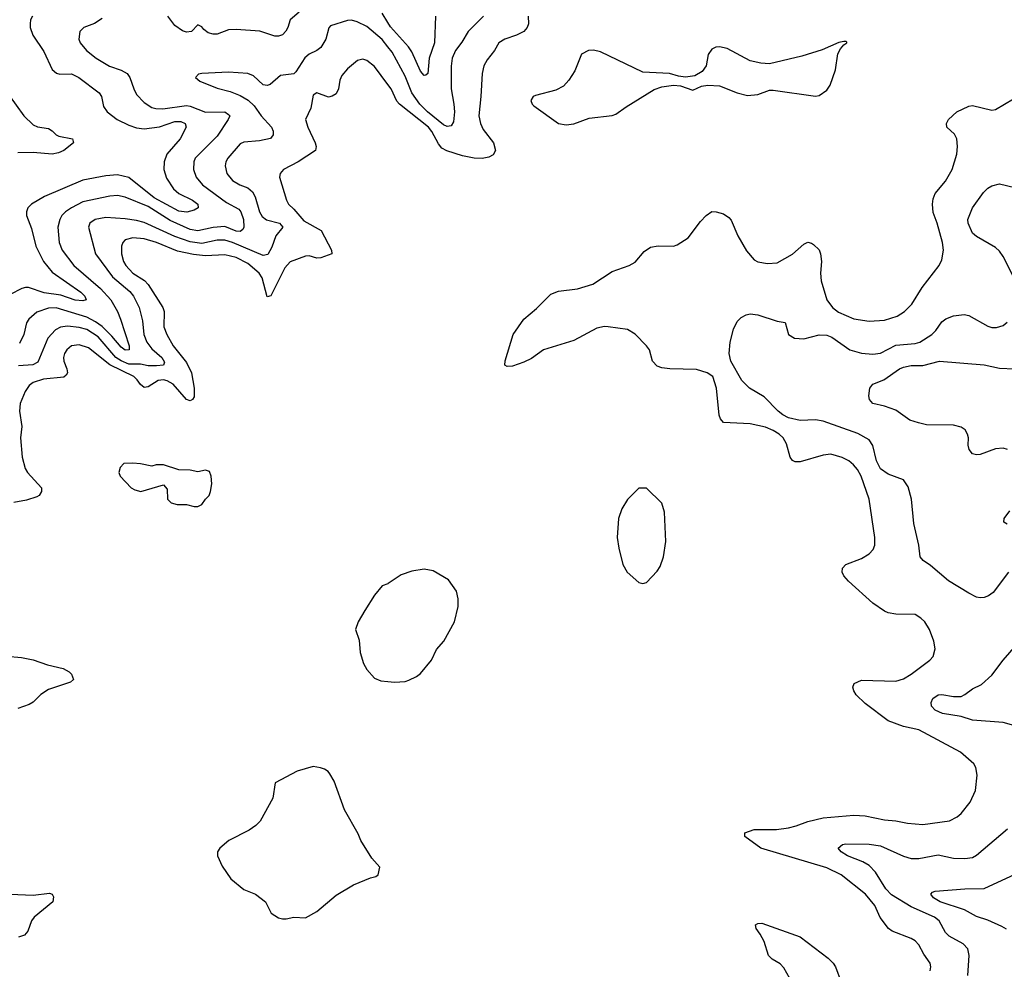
# Model space of a CAD drawing. Header units: inches. Extents: x 1934316 to 2140091, y 524953 to 667329.
# Tile 222 of 256: x 2018080 to 2023215, y 640818 to 645772. Entities that reach past the tile are written whole.
import ezdxf

# ---------------------------------------------------------------- set-up
doc = ezdxf.new("R2010")
doc.units = ezdxf.units.IN
doc.header["$MEASUREMENT"] = 0
doc.layers.add('C0614', color=7, linetype='Continuous')
doc.layers.add('C0624', color=7, linetype='Continuous')

msp = doc.modelspace()

# ---------------------------------------------------------------- linework, layer by layer
at = {"layer": 'C0614', "color": 5}
for points, elevation in [([(2019537.6, 645810), (2019490, 645771.2), (2019479.3, 645730), (2019468.3, 645711.7), (2019450, 645693.3), (2019430, 645685.1), (2019410, 645686.2), (2019331.9, 645711.9), (2019210, 645719.9), (2019170, 645718), (2019110, 645696.5), (2019090, 645695.9), (2019063.7, 645703.7), (2019040.3, 645720.3), (2019030, 645734), (2019010, 645744), (2018976, 645710), (2018950, 645707), (2018930, 645713.3), (2018890, 645741.7), (2018852.4, 645790)], 340), ([(2020000, 645756.9), (2019970, 645805.5)], 340), ([(2018147.1, 645790), (2018137.2, 645770), (2018134, 645750), (2018135.6, 645730), (2018148.4, 645690), (2018205.3, 645605.3), (2018250, 645511.8), (2018271.8, 645491.8), (2018290, 645487.7), (2018350, 645489.5), (2018389.2, 645470), (2018494.7, 645390), (2018506.2, 645370), (2018518.1, 645318.1), (2018535.6, 645290), (2018588.9, 645250), (2018650, 645221.8), (2018690, 645207.7), (2018730, 645201.3), (2018810, 645212.8), (2018890, 645239.9), (2018920.7, 645240.7), (2018943, 645230), (2018948.6, 645210), (2018917.7, 645150), (2018847.8, 645070), (2018833.9, 645030), (2018832.5, 644990), (2018845.6, 644945.6), (2018882, 644890), (2018910, 644865.3), (2018981.7, 644830), (2019009, 644810), (2019010.3, 644790), (2018990, 644778.5), (2018952.3, 644767.7), (2018910, 644772.3), (2018782.2, 644842.2), (2018650, 644949), (2018590, 644962.8), (2018530, 644957.5), (2018410, 644934.2), (2018210.1, 644849.9), (2018141.1, 644810), (2018123.1, 644790), (2018116.1, 644770), (2018116.5, 644750), (2018142.5, 644682.5), (2018164.7, 644590), (2018203.6, 644510), (2018250, 644455.3), (2018399.3, 644350), (2018419.2, 644330), (2018426, 644310), (2018410, 644304.2), (2018370, 644307.8), (2018294.1, 644334.1), (2018207.3, 644347.3), (2018125.8, 644374.2), (2018110, 644375), (2018090.9, 644369.1), (2018030, 644338.5)], 320), ([(2020000, 645630.1), (2019970, 645668.3), (2019890, 645736.8), (2019840.8, 645760.8), (2019810, 645769), (2019790, 645767.2), (2019700.3, 645739.8), (2019691.7, 645728.3), (2019677.5, 645670), (2019650, 645626.6), (2019630, 645611.1), (2019590, 645592.1), (2019566.9, 645573.1), (2019521.1, 645498.9), (2019510, 645488.6), (2019440.2, 645479.8), (2019386.5, 645433.5), (2019370, 645429), (2019350, 645431.9), (2019298.7, 645478.7), (2019270, 645491), (2019170, 645497.1), (2019030, 645491.1), (2019013, 645487), (2018997.3, 645470), (2019018.8, 645450), (2019110, 645414), (2019177.5, 645397.5), (2019230, 645375.2), (2019271, 645351), (2019302.5, 645322.4), (2019339, 645270), (2019393.8, 645210), (2019401.6, 645190), (2019401.3, 645170), (2019388.5, 645151.5), (2019330, 645138.8), (2019250, 645132.8), (2019230, 645123.1), (2019165.6, 645050), (2019155.6, 645030), (2019152.1, 645010), (2019161.2, 644970), (2019190, 644932.7), (2019228.5, 644910), (2019270, 644894.8), (2019294, 644874), (2019307.8, 644847.8), (2019330.2, 644770), (2019344.1, 644744.1), (2019368.2, 644728.2), (2019435.3, 644710), (2019453.4, 644690), (2019416, 644644), (2019394.8, 644585.2), (2019374, 644546), (2019350, 644541.6), (2019190, 644609.3), (2019150, 644621), (2019110, 644620.8), (2019030, 644603.3), (2018970, 644612.6), (2018890, 644640.7), (2018730, 644713.5), (2018690, 644724.5), (2018630, 644733.3), (2018530, 644739.6), (2018474.4, 644730), (2018445.3, 644710), (2018438.5, 644690), (2018475.6, 644550), (2018564.8, 644430), (2018654.4, 644354.4), (2018674.4, 644330), (2018704.1, 644270), (2018720, 644200), (2018728, 644130), (2018743.1, 644090), (2018770, 644055.1), (2018822, 644010), (2018835.3, 643984.7), (2018830.1, 643969.9), (2018794.3, 643965.7), (2018750, 643966.6), (2018710, 643974.3), (2018650, 643975.1), (2018610, 643991.3), (2018581.4, 644010), (2018490, 644116.6), (2018430, 644155.2), (2018390, 644166.1), (2018330, 644172.2), (2018292.7, 644167.3), (2018266.5, 644153.5), (2018226.1, 644110), (2018175.1, 643984.9), (2018149, 643971), (2018074, 643966)], 360), ([(2018510, 645778), (2018470, 645752.4), (2018414, 645730), (2018393, 645710), (2018388.2, 645670), (2018394.9, 645650), (2018428.9, 645610), (2018478.7, 645570), (2018548.3, 645528.3), (2018610, 645507.8), (2018640.2, 645490), (2018655.2, 645470), (2018675.4, 645410), (2018690, 645381.7), (2018730, 645340.2), (2018770, 645314.2), (2018790, 645308.1), (2018826.6, 645306.6), (2018950, 645323.1), (2018970, 645319.7), (2019050, 645288.7), (2019150, 645290.1), (2019170, 645277.6), (2019176.5, 645270), (2019166.9, 645250), (2019110, 645164.5), (2018995.2, 645050), (2018987.6, 645030), (2018986.5, 644990), (2018999.8, 644950), (2019033.1, 644910), (2019157.9, 644817.9), (2019223.3, 644783.3), (2019233.2, 644770), (2019247.2, 644730), (2019249.3, 644690), (2019243.1, 644676.9), (2019230, 644666.9), (2019210, 644669), (2019150, 644692.5), (2019090, 644687.3), (2019010, 644670.6), (2018970, 644676.6), (2018864.2, 644724.2), (2018750, 644796.3), (2018630, 644845.2), (2018590, 644854.9), (2018550, 644851.7), (2018410, 644820.5), (2018350, 644790.5), (2018319.7, 644770), (2018300.6, 644750), (2018289.3, 644730), (2018278.3, 644690), (2018286.6, 644610), (2018301, 644570), (2018361.9, 644490), (2018501.2, 644370), (2018555.6, 644310), (2018589.5, 644250), (2018606.3, 644210), (2018651.9, 644070), (2018651.9, 644050), (2018630, 644048.4), (2018610, 644062.8), (2018560.7, 644120.7), (2018510.4, 644170.4), (2018475.9, 644195.9), (2018430, 644219.9), (2018270, 644269), (2018230, 644266.9), (2018170, 644245.3), (2018128, 644210), (2018115, 644190), (2018102.4, 644130), (2018078.4, 644081.6)], 340), ([(2020000, 645433.3), (2019930, 645527.7), (2019890, 645558.8), (2019870, 645565.6), (2019841.4, 645558.6), (2019790, 645515.1), (2019759.5, 645480.5), (2019750, 645456), (2019743.2, 645410), (2019730, 645385.3), (2019710, 645371.9), (2019690, 645367.8), (2019630, 645389.7), (2019610, 645378.4), (2019597.8, 645310), (2019571.5, 645250), (2019582.2, 645210), (2019620.7, 645130), (2019625.8, 645110), (2019623.1, 645090), (2019532.6, 645030), (2019456.1, 644990), (2019438.2, 644970), (2019434.7, 644950), (2019470.8, 644830), (2019481.3, 644810), (2019510, 644783.4), (2019561.6, 644721.6), (2019652.3, 644672.3), (2019706.5, 644570), (2019708.5, 644550), (2019650, 644528.4), (2019630, 644527.6), (2019590, 644539), (2019570, 644537.5), (2019490, 644508.5), (2019462.2, 644477.8), (2019390, 644331.6), (2019370, 644325.1), (2019344.6, 644424.6), (2019329.7, 644449.7), (2019270, 644500.1), (2019210, 644530.7), (2019150, 644544.9), (2019050, 644539.1), (2018985.8, 644545.8), (2018903.3, 644563.3), (2018794, 644610), (2018730, 644628.5), (2018670, 644633.4), (2018630, 644622.6), (2018618.3, 644610), (2018610.6, 644589.4), (2018611.9, 644550), (2018622.3, 644510), (2018633.1, 644490), (2018669.5, 644450), (2018730.4, 644410.4), (2018749.5, 644390), (2018826, 644270), (2018834, 644250), (2018832.7, 644170), (2018848.2, 644130), (2018880.7, 644070), (2018950, 643983.5), (2018975.5, 643930), (2018990.1, 643850), (2018990, 643803.7), (2018981.3, 643790), (2018970, 643783.1), (2018950, 643789.8), (2018880.4, 643870), (2018850, 643888), (2018830, 643893.1), (2018802, 643890), (2018750, 643855.5), (2018730, 643853.7), (2018710, 643869.2), (2018693.7, 643893.7), (2018675.6, 643910), (2018550.6, 643970.6), (2018439, 644059), (2018390, 644074.7), (2018350, 644069.9), (2018326.1, 644050), (2018314, 644030), (2018308.5, 644010), (2018310.6, 643990), (2018326.8, 643950), (2018329.4, 643930), (2018322.8, 643917.2), (2018310, 643907.4), (2018203.9, 643896.1), (2018150, 643879), (2018130, 643862.9), (2018108.3, 643831.7), (2018083, 643770), (2018079.8, 643730), (2018090.7, 643650), (2018083.7, 643590), (2018093.6, 643490), (2018109.2, 643430), (2018120.6, 643410), (2018193.9, 643330), (2018194.6, 643310), (2018181, 643290), (2018170, 643282.2), (2018115.1, 643264.9), (2018050, 643252.4)], 380), ([(2018021.5, 645381.5), (2018101.6, 645270), (2018150, 645222.4), (2018172.9, 645213), (2018230, 645203.2), (2018250, 645191.4), (2018270.1, 645170.1), (2018284.1, 645164.1), (2018355.3, 645150), (2018360.3, 645130), (2018310, 645088.5), (2018283.1, 645076.9), (2018250, 645070.5), (2018150, 645079.1), (2018070, 645077.2)], 280), ([(2020000, 642829.3), (2019970, 642819), (2019930.6, 642770), (2019880.7, 642690), (2019844.7, 642630), (2019832, 642590), (2019850, 642534), (2019856.3, 642470), (2019872.8, 642412.8), (2019890, 642381), (2019930, 642336), (2019963, 642323), (2020000, 642319)], 420), ([(2018010.6, 642450.6), (2018090, 642444.2), (2018150, 642432.9), (2018225.7, 642405.7), (2018307.1, 642387.1), (2018338, 642370), (2018350, 642357), (2018361.3, 642330), (2018344.8, 642315.2), (2018230, 642276.8), (2018190, 642251.1), (2018150, 642212.1), (2018130, 642198.8), (2018070, 642178.4)], 380), ([(2017990, 641212.3), (2018150, 641205.4), (2018235.2, 641215.2), (2018250, 641210.7), (2018256.1, 641196.1), (2018252.4, 641170), (2018155.3, 641090), (2018142.2, 641070), (2018123.4, 641016.6), (2018104.6, 640995.4), (2018074.4, 640985.6)], 380)]:
    msp.add_lwpolyline(points, dxfattribs=dict(at, elevation=elevation))
at = {"layer": 'C0614', "color": 5, "elevation": 420}
for points in [[(2018670, 643458), (2018623.6, 643456.4), (2018603.6, 643436.4), (2018598, 643410), (2018604.7, 643390), (2018662, 643330), (2018679.8, 643319.8), (2018711.1, 643311.1), (2018830, 643344.7), (2018850, 643322), (2018851.3, 643270), (2018870.7, 643250.7), (2018902, 643242), (2018950, 643242), (2018990, 643232), (2019010, 643232), (2019030, 643242), (2019048.7, 643270), (2019068.7, 643290), (2019075.3, 643310), (2019082, 643350), (2019079, 643390), (2019070, 643415.3), (2019050, 643422), (2019010, 643413.2), (2018970, 643422), (2018910, 643423.7), (2018830, 643449.2), (2018791.1, 643448.9), (2018770, 643442), (2018710, 643455.3)], [(2019610, 641875.1), (2019528.1, 641851.9), (2019412, 641790), (2019400.7, 641710), (2019334, 641590), (2019312.3, 641567.7), (2019276.7, 641543.3), (2019171.3, 641490), (2019124.7, 641450), (2019112, 641430), (2019112, 641410), (2019135.3, 641355.3), (2019181, 641290), (2019250, 641234.8), (2019310.4, 641210.4), (2019362, 641170), (2019391.3, 641110), (2019430, 641086.8), (2019450, 641080.7), (2019470, 641080.7), (2019510.7, 641090.7), (2019570, 641086.8), (2019630, 641118.8), (2019730, 641204), (2019821.5, 641258.5), (2019910, 641294.8), (2019938, 641302), (2019948.9, 641311.1), (2019958, 641350), (2019917.5, 641397.5), (2019859.3, 641490), (2019845.4, 641525.4), (2019774.5, 641650), (2019720.1, 641800.1), (2019698, 641838), (2019689.5, 641849.5), (2019670, 641861.2), (2019649.4, 641869.4)]]:
    msp.add_lwpolyline(points, close=True, dxfattribs=at)
at = {"layer": 'C0624', "color": 5}
for points, elevation in [([(2020731.2, 645790), (2020733.4, 645750), (2020726, 645730), (2020710.1, 645709.9), (2020670.4, 645690), (2020610, 645669.8), (2020579.7, 645650), (2020555.9, 645610), (2020517.9, 645562.1), (2020501.7, 645530), (2020491.6, 645490), (2020485.4, 645370), (2020474.2, 645270), (2020484, 645230), (2020498.2, 645198.2), (2020551.2, 645130), (2020562.3, 645090), (2020550, 645065.7), (2020526.3, 645053.7), (2020492.9, 645047.1), (2020450, 645048.9), (2020390, 645060.7), (2020307.6, 645087.6), (2020282.1, 645102.1), (2020264.2, 645124.2), (2020230, 645188.6), (2020212.1, 645210), (2020060.9, 645330), (2020046.4, 645346.4), (2020017.3, 645410), (2020000, 645433.3)], 380), ([(2020499.6, 645790), (2020419.2, 645710), (2020386.5, 645653.5), (2020353.2, 645610), (2020335, 645570), (2020330.2, 645529.8), (2020330.1, 645410), (2020345.1, 645330), (2020347.5, 645290), (2020341.9, 645238.1), (2020330, 645217.3), (2020310, 645215.2), (2020290, 645223.2), (2020206.9, 645290), (2020167.3, 645330), (2020125.4, 645390), (2020090, 645476.1), (2020022, 645602), (2020000, 645630.1)], 360), ([(2020248.5, 645790), (2020243.3, 645650), (2020216, 645570), (2020208.8, 645491.2), (2020198.3, 645481.7), (2020190, 645479.7), (2020170, 645502.4), (2020124.6, 645604.6), (2020108.4, 645630), (2020014.1, 645734.1), (2020000, 645756.9)], 340), ([(2022828.7, 640810), (2022832.9, 640830), (2022828.7, 640850), (2022796.1, 640896.1), (2022770, 640946.3), (2022750, 640967.3), (2022730, 640978.7), (2022630, 641017.6), (2022611.2, 641031.2), (2022568.6, 641088.6), (2022540.3, 641150), (2022490.9, 641210), (2022365.1, 641310), (2022290, 641347.6), (2021946, 641450), (2021862.7, 641510), (2021862.7, 641530), (2021910, 641547.4), (2022027.1, 641547.1), (2022090, 641556.1), (2022130, 641565.6), (2022190, 641588.9), (2022270, 641608.8), (2022430, 641622.7), (2022490, 641618.8), (2022590, 641596.8), (2022650, 641592.9), (2022710, 641580.1), (2022790, 641572.6), (2022930, 641592.3), (2022970, 641612.7), (2022989.7, 641630), (2023037.8, 641690), (2023065.3, 641750), (2023074, 641830), (2023066.6, 641870), (2023056.3, 641890), (2022986, 641950), (2022770, 642067), (2022690, 642084.9), (2022610, 642114.1), (2022490, 642204.4), (2022443.5, 642250), (2022429.7, 642270), (2022425.6, 642290), (2022431.5, 642308.5), (2022470, 642327), (2022650, 642321.8), (2022690, 642333.1), (2022730, 642357), (2022827, 642430), (2022844.5, 642450), (2022854.5, 642490), (2022847.3, 642530), (2022825.6, 642590), (2022800.5, 642630), (2022780.7, 642650), (2022750, 642668.2), (2022650, 642669.7), (2022610, 642677.4), (2022590, 642686.6), (2022530, 642728.3), (2022402.6, 642842.6), (2022378.7, 642870), (2022369.6, 642890), (2022372, 642910), (2022389.3, 642930), (2022470, 642960.9), (2022510, 642984.6), (2022531.4, 643008.6), (2022539.2, 643030), (2022539.2, 643070), (2022509.8, 643270), (2022468.9, 643390), (2022450, 643425.1), (2022429.3, 643449.3), (2022404, 643470), (2022370, 643488.2), (2022310, 643504.8), (2022270, 643500.3), (2022150, 643464.4), (2022124.4, 643464.4), (2022110, 643471.6), (2022098.5, 643490), (2022078.7, 643558.7), (2022062.8, 643590), (2022041.5, 643610), (2022010, 643629.1), (2021970, 643645.7), (2021890, 643663.5), (2021750, 643671.1), (2021734.5, 643690), (2021728.4, 643708.4), (2021715, 643850), (2021694.6, 643910), (2021665.4, 643930), (2021610, 643946.1), (2021470.5, 643950.5), (2021430, 643955.8), (2021404.7, 643964.7), (2021379.8, 643990), (2021364.6, 644050), (2021349.8, 644070), (2021290, 644130.7), (2021250, 644154.9), (2021150, 644169.9), (2021129.6, 644170.4), (2021090, 644162.1), (2020970, 644097.5), (2020811.2, 644048.8), (2020750, 644005), (2020710, 643985.3), (2020650, 643964.2), (2020622.9, 643962.9), (2020609.6, 643969.6), (2020612.3, 643992.3), (2020653.6, 644130), (2020709.6, 644210), (2020775.4, 644264.6), (2020850, 644339), (2020890, 644355), (2020990, 644368.2), (2021070, 644392.6), (2021170, 644457.5), (2021259.3, 644490), (2021290, 644507), (2021337.4, 644562.6), (2021370, 644584.4), (2021410, 644592.4), (2021490, 644590.7), (2021510, 644597.3), (2021565.8, 644634.2), (2021630, 644718.8), (2021661.2, 644750), (2021690, 644770.4), (2021712, 644770), (2021750, 644759.3), (2021778.9, 644738.9), (2021790, 644725.5), (2021824.7, 644644.7), (2021870, 644565.5), (2021910, 644519.3), (2021930, 644508.2), (2021979.9, 644499.9), (2022030, 644503.7), (2022110, 644548.7), (2022170, 644601.3), (2022190, 644610.3), (2022210, 644606.4), (2022219.6, 644599.6), (2022250, 644570.8), (2022256.4, 644550), (2022261.3, 644510), (2022257.4, 644450), (2022260.3, 644410), (2022290, 644311), (2022319.3, 644270), (2022350, 644246.5), (2022430, 644211.3), (2022510, 644199.2), (2022590, 644204.2), (2022655.7, 644224.3), (2022695.6, 644250), (2022732.5, 644287.5), (2022786.1, 644373.9), (2022875.6, 644490), (2022890, 644518), (2022898.7, 644570), (2022893, 644610), (2022865.6, 644710), (2022845.1, 644765.1), (2022840.4, 644810), (2022843.5, 644836.5), (2022855.4, 644864.6), (2022908, 644930), (2022943, 644990), (2022967.4, 645070), (2022970.9, 645110), (2022968.3, 645150), (2022955, 645175.1), (2022916, 645210), (2022914.5, 645230), (2022925.1, 645250), (2022968, 645290), (2023030, 645320.2), (2023050, 645324.2), (2023150, 645299.5), (2023170, 645302.4), (2023310, 645386.4)], 380), ([(2023263.1, 644430), (2023210, 644536), (2023190, 644564.8), (2023170, 644582.5), (2023070, 644640.3), (2023050, 644657.7), (2023027, 644710), (2023025.8, 644730), (2023049.9, 644790.1), (2023107.1, 644870), (2023130, 644892.6), (2023150, 644904.9), (2023190, 644914.9), (2023270, 644897)], 360), ([(2023236.4, 642890), (2023156.5, 642783.5), (2023133.5, 642766.5), (2023110, 642757.6), (2023090, 642756.3), (2023070, 642759.7), (2023030, 642779.7), (2022924, 642844), (2022830, 642924.7), (2022792.3, 642950), (2022777, 642970), (2022769.6, 643030), (2022743.5, 643143.5), (2022730.9, 643270.9), (2022714.1, 643334.1), (2022690, 643371.5), (2022610, 643400.6), (2022570, 643428.3), (2022548.5, 643470), (2022529.9, 643549.9), (2022510, 643579.8), (2022452.1, 643612.1), (2022270, 643676.8), (2022230, 643684.4), (2022150, 643680.2), (2022090, 643694.4), (2022060.6, 643710), (2022035.9, 643730), (2021963.6, 643803.6), (2021886, 643850), (2021847.2, 643890), (2021789.8, 643990), (2021781, 644030), (2021785.6, 644090), (2021802.8, 644157.2), (2021822.2, 644197.8), (2021842.4, 644217.6), (2021868.2, 644231.8), (2021890, 644237.8), (2021930, 644232.1), (2022030, 644199.6), (2022071.7, 644191.7), (2022090.3, 644130), (2022120.7, 644110), (2022170, 644106.7), (2022250, 644127.7), (2022290, 644126.4), (2022315.4, 644115.4), (2022410.3, 644050), (2022470, 644032.5), (2022530, 644027.1), (2022570, 644032.5), (2022650, 644073.9), (2022750, 644083.1), (2022774, 644090), (2022837.6, 644130), (2022858, 644150), (2022890, 644194.9), (2022910, 644211.8), (2022950, 644227.2), (2023006.6, 644233.4), (2023030, 644227.6), (2023130, 644172.2), (2023150, 644166), (2023174.9, 644165.1), (2023210, 644175.5), (2023230, 644194)], 360), ([(2023232.6, 643530), (2023210, 643536.5), (2023170, 643532.5), (2023090, 643503.9), (2023070, 643501.1), (2023050, 643506.3), (2023031.8, 643530), (2023027.5, 643552.5), (2023029.4, 643590), (2023023.7, 643610), (2023011.3, 643631.3), (2022990, 643646.6), (2022950, 643655.8), (2022810, 643658.5), (2022768.3, 643668.3), (2022723.3, 643683.3), (2022650, 643734.2), (2022590, 643755.6), (2022529, 643770), (2022512.7, 643790), (2022509.2, 643810), (2022513.2, 643850), (2022529, 643870), (2022587, 643893), (2022669.5, 643950), (2022690, 643958.5), (2022730, 643967.1), (2022790, 643968), (2022878, 643990), (2023110, 643971.5), (2023190, 643953.7), (2023268.9, 643951.1)], 340), ([(2023230, 643140.5), (2023212.7, 643150), (2023215.1, 643170), (2023243.5, 643210)], 340), ([(2020000, 642319), (2020035.2, 642315.2), (2020090, 642319.3), (2020110, 642326), (2020150, 642345.5), (2020170, 642360.5), (2020227.3, 642430), (2020253.4, 642486.6), (2020291.6, 642530), (2020347.3, 642630), (2020366.6, 642710), (2020366.6, 642750), (2020358, 642790), (2020316, 642850), (2020235.9, 642895.9), (2020190, 642906), (2020125.8, 642894.2), (2020070, 642876), (2020002, 642830), (2020000, 642829.3)], 420), ([(2023290, 642083.1), (2023210, 642105.1), (2023050, 642117.8), (2022990, 642137.3), (2022892.8, 642152.8), (2022854, 642170), (2022836.2, 642190), (2022833.3, 642210), (2022842, 642230), (2022870, 642248.9), (2022890, 642251.9), (2022950, 642241), (2022990, 642241.5), (2023010, 642250.9), (2023050, 642281.4), (2023095.8, 642304.1), (2023150, 642351.7), (2023210, 642430.4), (2023279.6, 642510)], 360), ([(2023025.2, 640785.2), (2023032.8, 640890), (2023024.4, 640924.4), (2023000.5, 640950), (2022927.1, 640990), (2022909.3, 641009.3), (2022875.3, 641070), (2022850.8, 641090), (2022730, 641144.1), (2022626.4, 641206.4), (2022597.9, 641237.9), (2022544.3, 641324.3), (2022510, 641359.9), (2022477.9, 641377.9), (2022398.3, 641410), (2022364, 641430), (2022349.6, 641450), (2022371.1, 641468.9), (2022388.2, 641471.8), (2022510, 641470.1), (2022570, 641461.8), (2022690, 641408.4), (2022730, 641395.9), (2022770, 641396.3), (2022870, 641415.4), (2022950, 641398), (2023010, 641395.2), (2023050, 641400.9), (2023070, 641413.1), (2023232, 641550)], 360), ([(2023226.6, 641026.6), (2023201.9, 641041.9), (2023130, 641073.5), (2023070, 641093.3), (2023007.7, 641127.7), (2022881, 641170), (2022846.8, 641190), (2022832.8, 641210), (2022840.5, 641219.5), (2022855, 641224.9), (2023010, 641237.4), (2023110, 641239.6), (2023294.9, 641325.1)], 340), ([(2022097.6, 640770), (2022065.8, 640825.8), (2022046.7, 640846.7), (2022005, 640870), (2021985, 640890), (2021962.2, 640962.2), (2021941.9, 641001.9), (2021921, 641030), (2021918.4, 641050), (2021930, 641056.9), (2021950, 641058), (2022150, 640987.7), (2022296.4, 640876.4), (2022323.2, 640850), (2022335.5, 640830), (2022365, 640750)], 380)]:
    msp.add_lwpolyline(points, dxfattribs=dict(at, elevation=elevation))
at = {"layer": 'C0624', "color": 5, "elevation": 420}
for points in [[(2022390, 645658), (2022378, 645658), (2022352.7, 645652.7), (2022265.1, 645614.9), (2022158.5, 645581.5), (2021990, 645541.7), (2021945.3, 645545.3), (2021890, 645556.9), (2021770, 645622), (2021730, 645629.6), (2021710, 645627.6), (2021690, 645618.4), (2021670.4, 645590), (2021660.3, 645530), (2021639.4, 645500.6), (2021602, 645478), (2021551.8, 645471.8), (2021516.4, 645476.4), (2021470, 645490.6), (2021330, 645497.4), (2021110, 645603.1), (2021072.8, 645612.8), (2021046.8, 645610), (2021010, 645591.1), (2020975.5, 645504.5), (2020944.2, 645455.7), (2020916.1, 645423.9), (2020876, 645404), (2020770, 645376.8), (2020758.4, 645370), (2020746.3, 645350), (2020752.7, 645330), (2020761.8, 645321.8), (2020890, 645230.4), (2020930, 645223.7), (2020970, 645228.8), (2021050, 645257.6), (2021170, 645271.3), (2021190, 645278.8), (2021243.3, 645316.7), (2021390, 645407.7), (2021430, 645420.5), (2021490, 645430.5), (2021526, 645426), (2021590, 645404.7), (2021635.3, 645424.7), (2021669.4, 645430.6), (2021730, 645426), (2021822, 645390), (2021876.8, 645376.8), (2021930, 645380.4), (2021990, 645404), (2022010, 645404), (2022230, 645373.4), (2022250, 645376.3), (2022290, 645404), (2022307, 645430), (2022335.1, 645510), (2022347.3, 645592.7), (2022360.5, 645619.5), (2022379, 645641), (2022394, 645650), (2022393.6, 645653.6)], [(2021350, 643328), (2021310, 643328), (2021250, 643268), (2021219.8, 643220.2), (2021202.8, 643170), (2021196.3, 643070), (2021204.9, 643015.1), (2021226, 642930), (2021248, 642890), (2021310, 642834.8), (2021330, 642830.8), (2021350, 642836), (2021405.6, 642894.4), (2021420.2, 642919.8), (2021437.2, 642970), (2021449.2, 643050), (2021443.1, 643203.1), (2021428.9, 643248.9)]]:
    msp.add_lwpolyline(points, close=True, dxfattribs=at)

doc.saveas('drawing.dxf')
